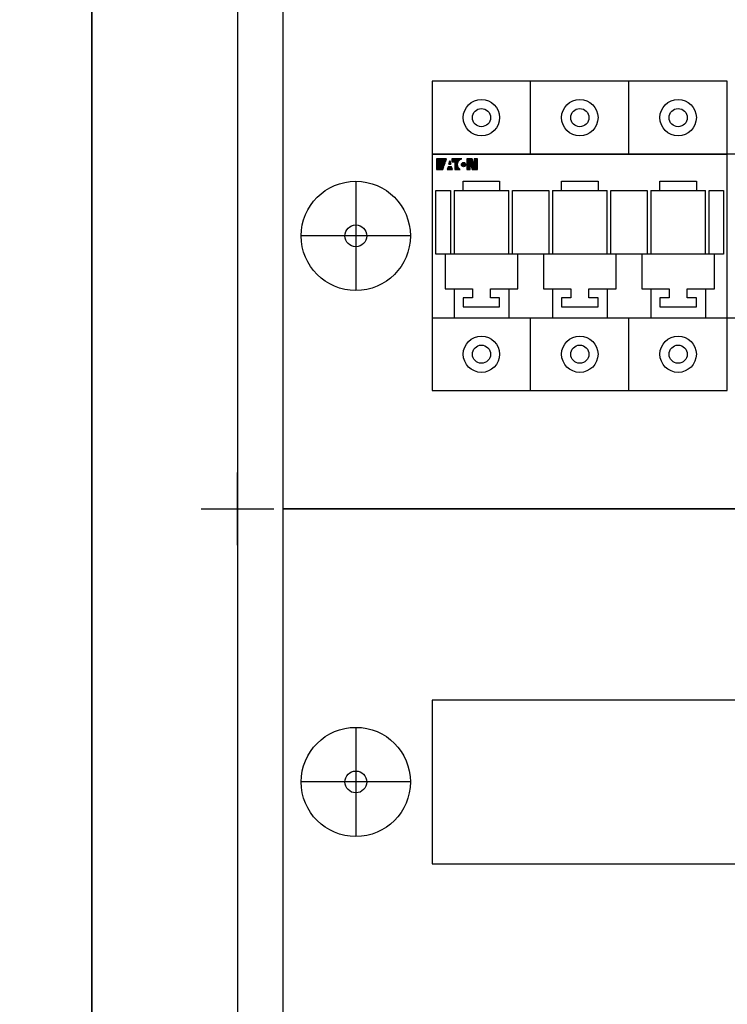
# Model space of a CAD drawing. Header units: millimetres. Extents: x 70863 to 97203, y -18528 to 3008.
# Tile 44 of 122: x 92330 to 92524, y -16843 to -16572. Entities that reach past the tile are written whole.
import ezdxf
from ezdxf.enums import TextEntityAlignment as Align

# ---------------------------------------------------------------- set-up
doc = ezdxf.new("R2010")
doc.units = ezdxf.units.MM
for name, color, linetype, lineweight in [('2DE_OBJ_EATON-Apparatus', 7, 'Continuous', 25), ('2DE_OBJ_EATON-Cabinet', 7, 'Continuous', 25), ('2DE_OBJ_EATON-Covers', 7, 'Continuous', 25), ('2DE_TXTMARK', 41, 'Continuous', 18), ('2DE_TXTNUM', 11, 'Continuous', 18)]:
    doc.layers.add(name, color=color, linetype=linetype, lineweight=lineweight)
doc.layers.add('CP_DETAL_GRID', color=7, linetype='Continuous')
doc.layers.add('EATON_LOGO', color=5, linetype='Continuous')
doc.styles.add('CP_ATTR', font='arial.ttf')
doc.styles.add('CP_ELATT', font='arial.ttf')

# ---------------------------------------------------------------- blocks, each defined once
blk = doc.blocks.new('2de_etn_prod_cac0045_fjaczar')
for p, q in [((20, 90), (20, 60)), ((300, 90), (300, 60)), ((35, 75), (5, 75)), ((315, 75), (285, 75))]:
    blk.add_line(p, q)
for points in [[(0, 0), (320, 0), (320, 150), (0, 150)], [(41, 52.5), (279, 52.5), (279, 97.5), (41, 97.5)]]:
    blk.add_lwpolyline(points, close=True)
for centre, radius in [((20, 75), 15), ((300, 75), 15), ((20, 75), 3), ((300, 75), 3)]:
    blk.add_circle(centre, radius)
at = {"linetype": 'ByBlock', "style": 'CP_ATTR', "flags": 9}
for tag in ['MARK3', 'FUNCTION', 'GROUP', 'NUMBER', 'WEIGHT', 'LINK', 'OTHER1', 'IP', 'OTHER2', 'POWER_LOSSES_CAB', 'POWER', 'VOLTAGE', 'CURRENT', 'CHARACTER', 'PRODUCER', 'ORDER-NO', 'PRODUCT-TYPE', 'MARK2', 'ARTICLE', 'NAME']:
    blk.add_attdef(tag, text='', height=0.00005, dxfattribs=at).set_placement((0, 0), align=Align.MIDDLE_LEFT)
at = {"layer": '2DE_TXTMARK', "linetype": 'ByBlock', "style": 'CP_ATTR', "width": 0.8, "flags": 8}
blk.add_attdef('MARK1', text='', height=14, dxfattribs=at).set_placement((290, 145), align=Align.TOP_RIGHT)
blk = doc.blocks.new('2d_eaton_logo')
for points in [[(1.05, -0.41), (2.09, -0.41), (2.09, -0.41), (2.34, 0.4), (1.05, 0.4), (1.05, 0.63), (2.41, 0.63), (2.68, 1.5), (0, 1.5), (0, -1.5), (1.75, -1.5), (2.01, -0.66), (2.01, -0.66), (1.05, -0.66), (1.05, -0.66), (1.05, -0.41)], [(3.35, -0.03), (3.92, -0.03), (3.92, -0.03), (3.64, 0.93), (3.35, -0.03)], [(6.44, -1.5), (6.42, -1.49), (6.39, -1.46), (6.35, -1.43), (6.3, -1.39), (6.24, -1.33), (6.18, -1.27), (6.15, -1.23), (6.12, -1.2), (6.09, -1.16), (6.03, -1.07), (6.01, -1.02), (5.95, -0.92), (5.89, -0.81), (5.87, -0.75), (5.85, -0.69), (5.83, -0.63), (5.81, -0.56), (5.81, -0.56), (5.79, -0.49), (5.78, -0.42), (5.78, -0.42), (5.77, -0.35), (5.76, -0.27), (5.76, -0.19), (5.75, -0.11), (5.76, 0.02), (5.76, 0.09), (5.78, 0.22), (5.8, 0.29), (5.82, 0.35), (5.84, 0.42), (5.86, 0.48), (5.88, 0.54), (5.9, 0.6), (5.93, 0.66), (5.96, 0.72), (6.03, 0.84), (6.07, 0.89), (6.11, 0.95), (6.15, 1), (6.19, 1.05), (6.24, 1.1), (6.29, 1.14), (6.33, 1.19), (6.39, 1.23), (6.44, 1.27), (6.5, 1.31), (6.55, 1.34), (6.61, 1.38), (6.67, 1.41), (6.8, 1.46), (6.87, 1.48), (6.93, 1.5), (4.15, 1.5), (4.15, 0.63), (5.03, 0.63), (5.03, -1.5)], [(8.01, -0.11, 1), (6.83, -0.11, 1)], [(9.79, -1.5), (11.26, -1.5), (11.26, 1.5), (10.34, 1.5), (10.34, -0.39), (10.33, -0.39), (9.77, 1.5), (8.32, 1.5), (8.32, -1.5), (9.23, -1.5), (9.23, 0.38), (9.24, 0.38)], [(2.9, -1.5), (4.35, -1.5), (4.12, -0.71), (3.14, -0.71)]]:
    blk.add_hatch(color=256).paths.add_polyline_path(points)
for p, q in [((0, 1.5), (0, -1.5)), ((2.68, 1.5), (0, 1.5)), ((2.68, 1.5), (0, 1.5)), ((1.05, 0.4), (1.05, 0.63)), ((1.05, 0.4), (1.05, 0.63)), ((1.05, 0.63), (2.41, 0.63)), ((1.05, 0.63), (2.41, 0.63)), ((2.34, 0.4), (1.05, 0.4)), ((2.34, 0.4), (1.05, 0.4)), ((2.09, -0.41), (2.34, 0.4)), ((2.09, -0.41), (2.34, 0.4)), ((2.41, 0.63), (2.68, 1.5)), ((2.41, 0.63), (2.68, 1.5)), ((3.35, -0.03), (3.64, 0.93)), ((3.64, 0.93), (3.35, -0.03)), ((3.64, 0.93), (3.92, -0.03)), ((3.92, -0.03), (3.64, 0.93)), ((4.15, 1.5), (4.15, 0.63)), ((4.15, 1.5), (4.15, 0.63)), ((6.93, 1.5), (4.15, 1.5)), ((6.93, 1.5), (4.15, 1.5)), ((4.15, 0.63), (5.03, 0.63)), ((4.15, 0.63), (5.03, 0.63)), ((5.03, 0.63), (5.03, -1.5)), ((5.03, 0.63), (5.03, -1.5)), ((5.75, -0.11), (5.76, 0.02)), ((5.75, -0.11), (5.76, 0.02)), ((5.76, 0.09), (5.78, 0.22)), ((5.76, 0.09), (5.78, 0.22)), ((5.76, 0.02), (5.76, 0.09)), ((5.76, 0.02), (5.76, 0.09)), ((5.78, 0.22), (5.8, 0.29)), ((5.78, 0.22), (5.8, 0.29)), ((5.8, 0.29), (5.82, 0.35)), ((5.8, 0.29), (5.82, 0.35)), ((5.82, 0.35), (5.84, 0.42)), ((5.82, 0.35), (5.84, 0.42)), ((5.84, 0.42), (5.86, 0.48)), ((5.84, 0.42), (5.86, 0.48)), ((5.86, 0.48), (5.88, 0.54)), ((5.86, 0.48), (5.88, 0.54)), ((5.88, 0.54), (5.9, 0.6)), ((5.88, 0.54), (5.9, 0.6)), ((5.9, 0.6), (5.93, 0.66)), ((5.9, 0.6), (5.93, 0.66)), ((5.93, 0.66), (5.96, 0.72)), ((5.93, 0.66), (5.96, 0.72)), ((5.96, 0.72), (6.03, 0.84)), ((5.96, 0.72), (6.03, 0.84)), ((6.03, 0.84), (6.07, 0.89)), ((6.03, 0.84), (6.07, 0.89)), ((6.07, 0.89), (6.11, 0.95)), ((6.07, 0.89), (6.11, 0.95)), ((6.11, 0.95), (6.15, 1)), ((6.11, 0.95), (6.15, 1)), ((6.15, 1), (6.19, 1.05)), ((6.15, 1), (6.19, 1.05)), ((6.19, 1.05), (6.24, 1.1)), ((6.19, 1.05), (6.24, 1.1)), ((6.24, 1.1), (6.29, 1.14)), ((6.24, 1.1), (6.29, 1.14)), ((6.29, 1.14), (6.33, 1.19)), ((6.29, 1.14), (6.33, 1.19)), ((6.33, 1.19), (6.39, 1.23)), ((6.33, 1.19), (6.39, 1.23)), ((6.39, 1.23), (6.44, 1.27)), ((6.39, 1.23), (6.44, 1.27)), ((6.44, 1.27), (6.5, 1.31)), ((6.44, 1.27), (6.5, 1.31)), ((6.5, 1.31), (6.55, 1.34)), ((6.5, 1.31), (6.55, 1.34)), ((6.55, 1.34), (6.61, 1.38)), ((6.55, 1.34), (6.61, 1.38)), ((6.61, 1.38), (6.67, 1.41)), ((6.61, 1.38), (6.67, 1.41)), ((6.67, 1.41), (6.8, 1.46)), ((6.67, 1.41), (6.8, 1.46)), ((6.8, 1.46), (6.87, 1.48)), ((6.8, 1.46), (6.87, 1.48)), ((6.87, 1.48), (6.93, 1.5)), ((6.87, 1.48), (6.93, 1.5)), ((8.32, 1.5), (8.32, -1.5)), ((9.77, 1.5), (8.32, 1.5)), ((8.32, 1.5), (8.32, -1.5)), ((9.77, 1.5), (8.32, 1.5)), ((9.23, -1.5), (9.23, 0.38)), ((9.23, 0.38), (9.24, 0.38)), ((9.23, 0.38), (9.24, 0.38)), ((9.23, -1.5), (9.23, 0.38)), ((9.24, 0.38), (9.79, -1.5)), ((9.24, 0.38), (9.79, -1.5)), ((10.33, -0.39), (9.77, 1.5)), ((10.33, -0.39), (9.77, 1.5)), ((10.34, 1.5), (10.34, -0.39)), ((11.26, 1.5), (10.34, 1.5)), ((10.34, 1.5), (10.34, -0.39)), ((11.26, 1.5), (10.34, 1.5)), ((11.26, -1.5), (11.26, 1.5)), ((11.26, -1.5), (11.26, 1.5)), ((0, -1.5), (1.75, -1.5)), ((0, -1.5), (1.75, -1.5)), ((1.05, -0.66), (1.05, -0.41)), ((1.05, -0.66), (1.05, -0.41)), ((1.05, -0.41), (2.09, -0.41)), ((1.05, -0.41), (2.09, -0.41)), ((2.01, -0.66), (1.05, -0.66)), ((2.01, -0.66), (1.05, -0.66)), ((1.75, -1.5), (2.01, -0.66)), ((1.75, -1.5), (2.01, -0.66)), ((3.14, -0.71), (2.9, -1.5)), ((3.14, -0.71), (2.9, -1.5)), ((2.9, -1.5), (4.35, -1.5)), ((2.9, -1.5), (4.35, -1.5)), ((4.12, -0.71), (3.14, -0.71)), ((4.12, -0.71), (3.14, -0.71)), ((3.35, -0.03), (3.92, -0.03)), ((3.92, -0.03), (3.35, -0.03)), ((4.35, -1.5), (4.12, -0.71)), ((4.35, -1.5), (4.12, -0.71)), ((5.03, -1.5), (6.44, -1.5)), ((5.03, -1.5), (6.44, -1.5)), ((5.76, -0.19), (5.75, -0.11)), ((5.76, -0.19), (5.75, -0.11)), ((5.76, -0.27), (5.76, -0.19)), ((5.76, -0.27), (5.76, -0.19)), ((5.77, -0.35), (5.76, -0.27)), ((5.77, -0.35), (5.76, -0.27)), ((5.78, -0.42), (5.77, -0.35)), ((5.78, -0.42), (5.77, -0.35)), ((5.79, -0.49), (5.78, -0.42)), ((5.79, -0.49), (5.78, -0.42)), ((5.81, -0.56), (5.79, -0.49)), ((5.81, -0.56), (5.79, -0.49)), ((5.83, -0.63), (5.81, -0.56)), ((5.83, -0.63), (5.81, -0.56)), ((5.85, -0.69), (5.83, -0.63)), ((5.85, -0.69), (5.83, -0.63)), ((5.87, -0.75), (5.85, -0.69)), ((5.87, -0.75), (5.85, -0.69)), ((5.89, -0.81), (5.87, -0.75)), ((5.89, -0.81), (5.87, -0.75)), ((5.95, -0.92), (5.89, -0.81)), ((5.95, -0.92), (5.89, -0.81)), ((6.01, -1.02), (5.95, -0.92)), ((6.01, -1.02), (5.95, -0.92)), ((6.03, -1.07), (6.01, -1.02)), ((6.03, -1.07), (6.01, -1.02)), ((6.09, -1.16), (6.03, -1.07)), ((6.09, -1.16), (6.03, -1.07)), ((6.12, -1.2), (6.09, -1.16)), ((6.12, -1.2), (6.09, -1.16)), ((6.15, -1.23), (6.12, -1.2)), ((6.15, -1.23), (6.12, -1.2)), ((6.18, -1.27), (6.15, -1.23)), ((6.18, -1.27), (6.15, -1.23)), ((6.24, -1.33), (6.18, -1.27)), ((6.24, -1.33), (6.18, -1.27)), ((6.3, -1.39), (6.24, -1.33)), ((6.3, -1.39), (6.24, -1.33)), ((6.35, -1.43), (6.3, -1.39)), ((6.35, -1.43), (6.3, -1.39)), ((6.39, -1.46), (6.35, -1.43)), ((6.39, -1.46), (6.35, -1.43)), ((6.42, -1.49), (6.39, -1.46)), ((6.42, -1.49), (6.39, -1.46)), ((6.44, -1.5), (6.42, -1.49)), ((6.44, -1.5), (6.42, -1.49)), ((8.32, -1.5), (9.23, -1.5)), ((8.32, -1.5), (9.23, -1.5)), ((9.79, -1.5), (11.26, -1.5)), ((9.79, -1.5), (11.26, -1.5)), ((10.34, -0.39), (10.33, -0.39)), ((10.34, -0.39), (10.33, -0.39))]:
    blk.add_line(p, q)
blk.add_circle((7.42, -0.11), 0.59)
blk = doc.blocks.new('2d_etn_logo')
blk.add_blockref('2d_eaton_logo', (0, 0))
blk = doc.blocks.new('2de_etn_prod_3_3699_5egf2u')
for p, q in [((81, 65), (0, 65)), ((0, 65), (0, -20)), ((27, 45), (27, 65)), ((54, 45), (54, 65)), ((81, -20), (81, 65)), ((0, 45), (81, 45)), ((8.5, 35), (8.5, 37.5)), ((8.5, 37.5), (18.5, 37.5)), ((18.5, 37.5), (18.5, 35)), ((35.5, 35), (35.5, 37.5)), ((35.5, 37.5), (45.5, 37.5)), ((45.5, 37.5), (45.5, 35)), ((62.5, 35), (62.5, 37.5)), ((62.5, 37.5), (72.5, 37.5)), ((72.5, 37.5), (72.5, 35)), ((1, 35), (5, 35)), ((1, 17.5), (1, 35)), ((5, 35), (5, 17.5)), ((6, 35), (21, 35)), ((6, 35), (6, 17.5)), ((21, 17.5), (21, 35)), ((22, 17.5), (22, 35)), ((22, 35), (32, 35)), ((32, 35), (32, 17.5)), ((33, 35), (48, 35)), ((33, 35), (33, 17.5)), ((48, 17.5), (48, 35)), ((49, 35), (59, 35)), ((49, 17.5), (49, 35)), ((59, 35), (59, 17.5)), ((60, 35), (75, 35)), ((60, 35), (60, 17.5)), ((75, 17.5), (75, 35)), ((76, 17.5), (76, 35)), ((76, 35), (80, 35)), ((80, 35), (80, 17.5)), ((80, 17.5), (1, 17.5)), ((3.5, 17.5), (3.5, 8)), ((23.5, 8), (23.5, 17.5)), ((30.5, 17.5), (30.5, 8)), ((50.5, 8), (50.5, 17.5)), ((57.5, 17.5), (57.5, 8)), ((77.5, 8), (77.5, 17.5)), ((3.5, 8), (11, 8)), ((6, 8), (6, 0)), ((8.5, 5.5), (8.5, 3)), ((11, 5.5), (8.5, 5.5)), ((11, 8), (11, 5.5)), ((16, 8), (23.5, 8)), ((16, 5.5), (16, 8)), ((18.5, 5.5), (16, 5.5)), ((18.5, 3), (18.5, 5.5)), ((21, 8), (21, 0)), ((30.5, 8), (38, 8)), ((33, 8), (33, 0)), ((35.5, 5.5), (35.5, 3)), ((38, 5.5), (35.5, 5.5)), ((38, 8), (38, 5.5)), ((43, 8), (50.5, 8)), ((43, 5.5), (43, 8)), ((45.5, 5.5), (43, 5.5)), ((45.5, 3), (45.5, 5.5)), ((48, 8), (48, 0)), ((57.5, 8), (65, 8)), ((60, 8), (60, 0)), ((62.5, 5.5), (62.5, 3)), ((65, 5.5), (62.5, 5.5)), ((65, 8), (65, 5.5)), ((70, 8), (77.5, 8)), ((70, 5.5), (70, 8)), ((72.5, 5.5), (70, 5.5)), ((72.5, 3), (72.5, 5.5)), ((75, 8), (75, 0)), ((8.5, 3), (18.5, 3)), ((35.5, 3), (45.5, 3)), ((62.5, 3), (72.5, 3)), ((0, 0), (81, 0)), ((27, -20), (27, 0)), ((54, -20), (54, 0)), ((0, -20), (81, -20))]:
    blk.add_line(p, q)
for centre, radius in [((13.5, 55), 5), ((40.5, 55), 5), ((67.5, 55), 5), ((13.5, 55), 2.5), ((40.5, 55), 2.5), ((67.5, 55), 2.5), ((13.5, -10), 5), ((40.5, -10), 5), ((67.5, -10), 5), ((13.5, -10), 2.5), ((40.5, -10), 2.5), ((67.5, -10), 2.5)]:
    blk.add_circle(centre, radius)
at = {"layer": 'EATON_LOGO'}
blk.add_blockref('2d_etn_logo', (1.19, 42.22), dxfattribs=at)
at = {"linetype": 'ByBlock', "style": 'CP_ATTR', "flags": 9}
for tag in ['MARK8', 'MARK7', 'MARK6', 'MARK5', 'MARK4', 'TEXT_03', 'TEXT_02', 'FUSE_LINK', 'MARK3', 'FUNCTION', 'GROUP', 'NUMBER', 'OTHER', 'LINK', 'TEXT_01', 'IP', 'NUMBER_OF_POLES', 'POWER_LOSSES', 'POWER', 'VOLTAGE', 'CURRENT', 'CHARACTER', 'PRODUCER', 'ORDER-NO', 'PRODUCT-TYPE', 'MARK2', 'ARTICLE', 'NAME']:
    blk.add_attdef(tag, text='', height=0.00005, dxfattribs=at).set_placement((0, 0), align=Align.MIDDLE_LEFT)
at = {"layer": '2DE_TXTMARK', "linetype": 'ByBlock', "style": 'CP_ATTR', "width": 0.8, "flags": 8}
blk.add_attdef('MARK1', text='', height=3.5, dxfattribs=at).set_placement((40.75, 75.65), align=Align.CENTER)
at = {"layer": '2DE_TXTNUM', "style": 'CP_ELATT', "width": 0.8}
blk.add_attdef('TAG', text='', height=3.5, dxfattribs=at).set_placement((40.75, 69), align=Align.CENTER)

msp = doc.modelspace()

# ---------------------------------------------------------------- linework, layer by layer
at = {"layer": '2DE_OBJ_EATON-Cabinet'}
for points in [[(91749.84, -15331.421), (91749.84, -17331.421), (92349.84, -17331.421), (92349.84, -15331.421)], [(92349.84, -15331.421), (92349.84, -17331.421), (92774.84, -17331.421), (92774.84, -15331.421)], [(92389.84, -17306.421), (92734.84, -17306.421), (92734.84, -15356.421), (92389.84, -15356.421)]]:
    msp.add_lwpolyline(points, close=True, dxfattribs=at)
at = {"layer": 'CP_DETAL_GRID'}
for p, q in [((92389.84, -16716.421), (92389.84, -16696.421)), ((92379.84, -16706.421), (92399.84, -16706.421))]:
    msp.add_line(p, q, dxfattribs=at)

# ---------------------------------------------------------------- block references
at = {"layer": '2DE_OBJ_EATON-Apparatus'}
msp.add_blockref('2de_etn_prod_3_3699_5egf2u', (92443.34, -16653.921), dxfattribs=at)
at = {"layer": '2DE_OBJ_EATON-Covers'}
ref = msp.add_blockref('2de_etn_prod_cac0045_fjaczar', (92402.34, -16706.421), dxfattribs=at)
ref.add_attrib('MARK1', 'BPZ-FP-400/150-45', dxfattribs={"layer": '2DE_TXTMARK', "linetype": 'ByBlock', "height": 14, "style": 'CP_ATTR', "width": 0.9, "flags": 8}).set_placement((92692.34, -16561.421), align=Align.TOP_RIGHT)
ref = msp.add_blockref('2de_etn_prod_cac0045_fjaczar', (92402.34, -16856.421), dxfattribs=at)
ref.add_attrib('MARK1', 'BPZ-FP-400/150-45', dxfattribs={"layer": '2DE_TXTMARK', "linetype": 'ByBlock', "height": 14, "style": 'CP_ATTR', "width": 0.9, "flags": 8}).set_placement((92692.34, -16711.421), align=Align.TOP_RIGHT)

doc.saveas('drawing.dxf')
